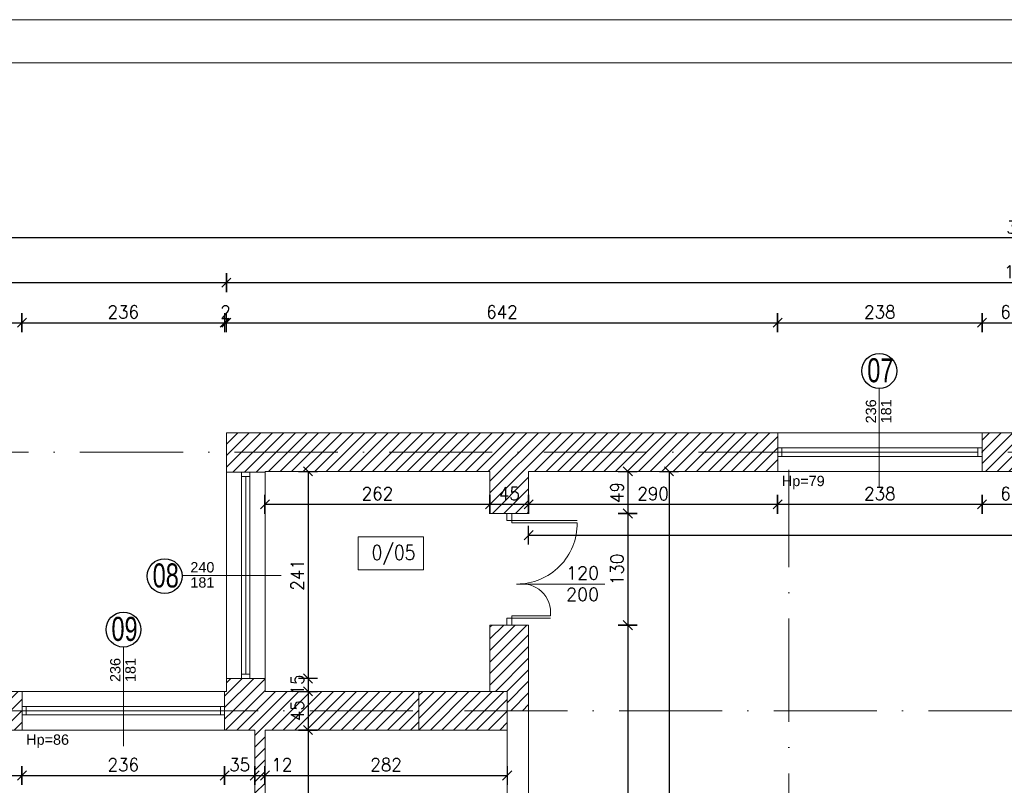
# Model space of a CAD drawing. Header units: millimetres. Extents: x -37273 to 136949, y -1495242345 to -598.
# Tile 27 of 44: x 68181 to 69327, y -16300 to -15409. Entities that reach past the tile are written whole.
import ezdxf

# ---------------------------------------------------------------- set-up
doc = ezdxf.new("R2010")
doc.units = ezdxf.units.MM
doc.linetypes.add('ACAD_ISO10W100', pattern=[18, 12, -3, 0, -3])
for name, color, linetype, lineweight in [('A-DRZ', 3, 'Continuous', 13), ('A-OKN', 3, 'Continuous', 13), ('DIM', 15, 'Continuous', 5), ('F-BIL-OP', 103, 'Continuous', 9), ('urządzenia', 252, 'Continuous', 0), ('wymiarowannie', 253, 'Continuous', 5), ('ściany', 190, 'Continuous', 25)]:
    doc.layers.add(name, color=color, linetype=linetype, lineweight=lineweight)
for name, color, linetype in [('OPISY', 4, 'Continuous'), ('wym', 1, 'Continuous'), ('ściana', 7, 'Continuous')]:
    doc.layers.add(name, color=color, linetype=linetype)
doc.styles.add('op2', font='arial.ttf')
doc.styles.add('SIMPLEX', font='simplex', dxfattribs={"width": 0.85})
doc.styles.get("Standard").update_dxf_attribs({"font": 'arial.ttf'})
doc.styles.add('WYM_50', font='simplex.shx', dxfattribs={"width": 0.95})
doc.dimstyles.new('50', dxfattribs={"dimtxt": 15, "dimasz": 0.15, "dimexe": 13, "dimexo": 30, "dimgap": 5, "dimtad": 1, "dimdec": 0, "dimrnd": 0.5, "dimzin": 1, "dimdsep": 46, "dimtxsty": 'WYM_50', "dimblk": 'A', "dimcen": 3, "dimdle": 5, "dimse1": 1, "dimse2": 1, "dimclrd": 256, "dimclre": 256, "dimclrt": 2, "dimaunit": 1, "dimadec": 0, "dimazin": 0, "dimtfac": 0.32, "dimtdec": 0, "dimtix": 1, "dimtmove": 1, "dimatfit": 3, "dimldrblk": 'A', "dimfxl": 1, "dimtvp": 0.08, "dimtolj": 1, "dimtzin": 1, "dimarcsym": 0})

# ---------------------------------------------------------------- blocks, each defined once
blk = doc.blocks.new('A')
at = {"color": 7, "linetype": 'Continuous'}
blk.add_line((-35.3, -35.3), (35.3, 35.3), dxfattribs=at)
at = {"color": 1, "linetype": 'Continuous'}
blk.add_line((0, 73.6), (0, -73.6), dxfattribs=at)
blk = doc.blocks.new('*D1510')
at = {"layer": 'Defpoints', "color": 0, "lineweight": 13, "ltscale": 3}
for p in [(68421.4, -15889.4), (67146.4, -15935.4), (68421.4, -15935.4)]:
    blk.add_point(p, dxfattribs=at)
at = {"layer": 'wym', "lineweight": -2}
blk.add_line((67146.4, -15889.5), (67146.4, -15935.2), dxfattribs=at)
at = {"layer": 'wym', "lineweight": -2, "ltscale": 3, "xscale": 0.15, "yscale": 0.15, "zscale": 0.15}
for p, rotation in [((67146.4, -15889.4), 90), ((67146.4, -15935.4), 270)]:
    blk.add_blockref('A', p, dxfattribs=dict(at, rotation=rotation))
at = {"layer": 'wym', "color": 2, "ltscale": 3, "insert": (67133.9, -15912.4), "char_height": 15, "attachment_point": 5, "rotation": 90, "style": 'WYM_50'}
blk.add_mtext('\\A1;46', dxfattribs=at)
blk = doc.blocks.new('*D1511')
at = {"layer": 'Defpoints', "color": 0, "lineweight": 13, "ltscale": 3}
for p in [(68421.4, -15935.4), (67146.4, -16175.4), (68421.4, -16175.4)]:
    blk.add_point(p, dxfattribs=at)
at = {"layer": 'wym', "lineweight": -2}
blk.add_line((67146.4, -15935.5), (67146.4, -16175.2), dxfattribs=at)
at = {"layer": 'wym', "lineweight": -2, "ltscale": 3, "xscale": 0.15, "yscale": 0.15, "zscale": 0.15}
for p, rotation in [((67146.4, -15935.4), 90), ((67146.4, -16175.4), 270)]:
    blk.add_blockref('A', p, dxfattribs=dict(at, rotation=rotation))
at = {"layer": 'wym', "color": 2, "ltscale": 3, "insert": (67133.9, -16055.4), "char_height": 15, "attachment_point": 5, "rotation": 90, "style": 'WYM_50'}
blk.add_mtext('\\A1;240', dxfattribs=at)
blk = doc.blocks.new('*D1512')
at = {"layer": 'Defpoints', "color": 0, "lineweight": 13, "ltscale": 3}
for p in [(68421.4, -16175.4), (67146.4, -16190.4), (68421.4, -16190.4)]:
    blk.add_point(p, dxfattribs=at)
at = {"layer": 'wym', "lineweight": -2}
for p, q in [((67146.4, -16175.2), (67146.4, -16175.1)), ((67146.4, -16175.4), (67146.4, -16190.4)), ((67146.4, -16190.5), (67146.4, -16190.7))]:
    blk.add_line(p, q, dxfattribs=at)
at = {"layer": 'wym', "lineweight": -2, "ltscale": 3, "xscale": 0.15, "yscale": 0.15, "zscale": 0.15}
for p, rotation in [((67146.4, -16175.4), 270), ((67146.4, -16190.4), 90)]:
    blk.add_blockref('A', p, dxfattribs=dict(at, rotation=rotation))
at = {"layer": 'wym', "color": 2, "ltscale": 3, "insert": (67133.9, -16182.9), "char_height": 15, "attachment_point": 5, "rotation": 90, "style": 'WYM_50'}
blk.add_mtext('\\A1;15', dxfattribs=at)
blk = doc.blocks.new('*D1528')
at = {"layer": 'Defpoints', "color": 0, "lineweight": 13, "ltscale": 3}
for p in [(68489.3, -15889.4), (67093.5, -16190.4), (68421.4, -16190.4)]:
    blk.add_point(p, dxfattribs=at)
at = {"layer": 'wym', "lineweight": -2}
blk.add_line((67093.5, -15889.5), (67093.5, -16190.2), dxfattribs=at)
at = {"layer": 'wym', "lineweight": -2, "ltscale": 3, "xscale": 0.15, "yscale": 0.15, "zscale": 0.15}
for p, rotation in [((67093.5, -15889.4), 90), ((67093.5, -16190.4), 270)]:
    blk.add_blockref('A', p, dxfattribs=dict(at, rotation=rotation))
at = {"layer": 'wym', "color": 2, "ltscale": 3, "insert": (67081, -16039.9), "char_height": 15, "attachment_point": 5, "rotation": 90, "style": 'WYM_50'}
blk.add_mtext('\\A1;301', dxfattribs=at)
blk = doc.blocks.new('*D1532')
at = {"layer": 'Defpoints', "color": 0, "lineweight": 13, "ltscale": 3}
for p in [(68466.4, -15966.9), (68728.4, -15966.9), (68728.4, -15972.7)]:
    blk.add_point(p, dxfattribs=at)
at = {"layer": 'wym', "lineweight": -2}
blk.add_line((68466.6, -15972.7), (68728.3, -15972.7), dxfattribs=at)
at = {"layer": 'wym', "lineweight": -2, "ltscale": 3, "xscale": 0.15, "yscale": 0.15, "zscale": 0.15, "rotation": 180}
blk.add_blockref('A', (68466.4, -15972.7), dxfattribs=at)
at = {"layer": 'wym', "lineweight": -2, "ltscale": 3, "xscale": 0.15, "yscale": 0.15, "zscale": 0.15}
blk.add_blockref('A', (68728.4, -15972.7), dxfattribs=at)
at = {"layer": 'wym', "color": 2, "ltscale": 3, "insert": (68597.4, -15960.2), "char_height": 15, "attachment_point": 5, "style": 'WYM_50'}
blk.add_mtext('\\A1;262', dxfattribs=at)
blk = doc.blocks.new('*D1533')
at = {"layer": 'Defpoints', "color": 0, "lineweight": 13, "ltscale": 3}
for p in [(68728.4, -15949.5), (68773.4, -15949.5), (68773.4, -15972.7)]:
    blk.add_point(p, dxfattribs=at)
at = {"layer": 'wym', "lineweight": -2}
blk.add_line((68728.6, -15972.7), (68773.3, -15972.7), dxfattribs=at)
at = {"layer": 'wym', "lineweight": -2, "ltscale": 3, "xscale": 0.15, "yscale": 0.15, "zscale": 0.15, "rotation": 180}
blk.add_blockref('A', (68728.4, -15972.7), dxfattribs=at)
at = {"layer": 'wym', "lineweight": -2, "ltscale": 3, "xscale": 0.15, "yscale": 0.15, "zscale": 0.15}
blk.add_blockref('A', (68773.4, -15972.7), dxfattribs=at)
at = {"layer": 'wym', "color": 2, "ltscale": 3, "insert": (68750.9, -15960.2), "char_height": 15, "attachment_point": 5, "style": 'WYM_50'}
blk.add_mtext('\\A1;45', dxfattribs=at)
blk = doc.blocks.new('*D1534')
at = {"layer": 'Defpoints', "color": 0, "lineweight": 13, "ltscale": 3}
for p in [(69063.4, -15934.4), (68773.4, -15952.8), (69063.4, -15972.7)]:
    blk.add_point(p, dxfattribs=at)
at = {"layer": 'wym', "lineweight": -2}
blk.add_line((68773.6, -15972.7), (69063.3, -15972.7), dxfattribs=at)
at = {"layer": 'wym', "lineweight": -2, "ltscale": 3, "xscale": 0.15, "yscale": 0.15, "zscale": 0.15, "rotation": 180}
blk.add_blockref('A', (68773.4, -15972.7), dxfattribs=at)
at = {"layer": 'wym', "lineweight": -2, "ltscale": 3, "xscale": 0.15, "yscale": 0.15, "zscale": 0.15}
blk.add_blockref('A', (69063.4, -15972.7), dxfattribs=at)
at = {"layer": 'wym', "color": 2, "ltscale": 3, "insert": (68918.4, -15960.2), "char_height": 15, "attachment_point": 5, "style": 'WYM_50'}
blk.add_mtext('\\A1;290', dxfattribs=at)
blk = doc.blocks.new('*D1535')
at = {"layer": 'Defpoints', "color": 0, "lineweight": 13, "ltscale": 3}
for p in [(69063.4, -15923.8), (69301.4, -15923.8), (69301.4, -15972.7)]:
    blk.add_point(p, dxfattribs=at)
at = {"layer": 'wym', "lineweight": -2}
blk.add_line((69063.6, -15972.7), (69301.3, -15972.7), dxfattribs=at)
at = {"layer": 'wym', "lineweight": -2, "ltscale": 3, "xscale": 0.15, "yscale": 0.15, "zscale": 0.15, "rotation": 180}
blk.add_blockref('A', (69063.4, -15972.7), dxfattribs=at)
at = {"layer": 'wym', "lineweight": -2, "ltscale": 3, "xscale": 0.15, "yscale": 0.15, "zscale": 0.15}
blk.add_blockref('A', (69301.4, -15972.7), dxfattribs=at)
at = {"layer": 'wym', "color": 2, "ltscale": 3, "insert": (69182.4, -15960.2), "char_height": 15, "attachment_point": 5, "style": 'WYM_50'}
blk.add_mtext('\\A1;238', dxfattribs=at)
blk = doc.blocks.new('*D1536')
at = {"layer": 'Defpoints', "color": 0, "lineweight": 13, "ltscale": 3}
for p in [(69301.4, -15923.8), (69368.4, -15923.8), (69368.4, -15972.7)]:
    blk.add_point(p, dxfattribs=at)
at = {"layer": 'wym', "lineweight": -2}
blk.add_line((69301.6, -15972.7), (69368.3, -15972.7), dxfattribs=at)
at = {"layer": 'wym', "lineweight": -2, "ltscale": 3, "xscale": 0.15, "yscale": 0.15, "zscale": 0.15, "rotation": 180}
blk.add_blockref('A', (69301.4, -15972.7), dxfattribs=at)
at = {"layer": 'wym', "lineweight": -2, "ltscale": 3, "xscale": 0.15, "yscale": 0.15, "zscale": 0.15}
blk.add_blockref('A', (69368.4, -15972.7), dxfattribs=at)
at = {"layer": 'wym', "color": 2, "ltscale": 3, "insert": (69334.9, -15960.2), "char_height": 15, "attachment_point": 5, "style": 'WYM_50'}
blk.add_mtext('\\A1;67', dxfattribs=at)
blk = doc.blocks.new('*D1541')
at = {"layer": 'Defpoints', "color": 0, "lineweight": 13, "ltscale": 3}
for p in [(68773.4, -15981.4), (70236.4, -15983.7), (70236.4, -16008.6)]:
    blk.add_point(p, dxfattribs=at)
at = {"layer": 'wym', "lineweight": -2}
blk.add_line((68773.6, -16008.6), (70236.3, -16008.6), dxfattribs=at)
at = {"layer": 'wym', "lineweight": -2, "ltscale": 3, "xscale": 0.15, "yscale": 0.15, "zscale": 0.15, "rotation": 180}
blk.add_blockref('A', (68773.4, -16008.6), dxfattribs=at)
at = {"layer": 'wym', "lineweight": -2, "ltscale": 3, "xscale": 0.15, "yscale": 0.15, "zscale": 0.15}
blk.add_blockref('A', (70236.4, -16008.6), dxfattribs=at)
at = {"layer": 'wym', "color": 2, "ltscale": 3, "insert": (69504.9, -15996.1), "char_height": 15, "attachment_point": 5, "style": 'WYM_50'}
blk.add_mtext('\\A1;1463', dxfattribs=at)
blk = doc.blocks.new('*D1542')
at = {"layer": 'Defpoints', "color": 0, "lineweight": 13, "ltscale": 3}
for p in [(68860.9, -15934.4), (68768.6, -15983.4), (68888.9, -15983.4)]:
    blk.add_point(p, dxfattribs=at)
at = {"layer": 'wym', "lineweight": -2}
blk.add_line((68888.9, -15934.5), (68888.9, -15983.2), dxfattribs=at)
at = {"layer": 'wym', "lineweight": -2, "ltscale": 3, "xscale": 0.15, "yscale": 0.15, "zscale": 0.15}
for p, rotation in [((68888.9, -15934.4), 90), ((68888.9, -15983.4), 270)]:
    blk.add_blockref('A', p, dxfattribs=dict(at, rotation=rotation))
at = {"layer": 'wym', "color": 2, "ltscale": 3, "insert": (68876.4, -15958.9), "char_height": 15, "attachment_point": 5, "rotation": 90, "style": 'WYM_50'}
blk.add_mtext('\\A1;49', dxfattribs=at)
blk = doc.blocks.new('*D1543')
at = {"layer": 'Defpoints', "color": 0, "lineweight": 13, "ltscale": 3}
for p in [(68740.8, -15983.4), (68740.8, -16113.4), (68888.9, -16113.4)]:
    blk.add_point(p, dxfattribs=at)
at = {"layer": 'wym', "lineweight": -2}
blk.add_line((68888.9, -15983.5), (68888.9, -16113.2), dxfattribs=at)
at = {"layer": 'wym', "lineweight": -2, "ltscale": 3, "xscale": 0.15, "yscale": 0.15, "zscale": 0.15}
for p, rotation in [((68888.9, -15983.4), 90), ((68888.9, -16113.4), 270)]:
    blk.add_blockref('A', p, dxfattribs=dict(at, rotation=rotation))
at = {"layer": 'wym', "color": 2, "ltscale": 3, "insert": (68876.4, -16048.4), "char_height": 15, "attachment_point": 5, "rotation": 90, "style": 'WYM_50'}
blk.add_mtext('\\A1;130', dxfattribs=at)
blk = doc.blocks.new('*D1544')
at = {"layer": 'Defpoints', "color": 0, "lineweight": 13, "ltscale": 3}
for p in [(68763.4, -16113.4), (68763.4, -16679.4), (68888.9, -16679.4)]:
    blk.add_point(p, dxfattribs=at)
at = {"layer": 'wym', "lineweight": -2}
blk.add_line((68888.9, -16113.5), (68888.9, -16679.2), dxfattribs=at)
at = {"layer": 'wym', "lineweight": -2, "ltscale": 3, "xscale": 0.15, "yscale": 0.15, "zscale": 0.15}
for p, rotation in [((68888.9, -16113.4), 90), ((68888.9, -16679.4), 270)]:
    blk.add_blockref('A', p, dxfattribs=dict(at, rotation=rotation))
at = {"layer": 'wym', "color": 2, "ltscale": 3, "insert": (68876.4, -16396.4), "char_height": 15, "attachment_point": 5, "rotation": 90, "style": 'WYM_50'}
blk.add_mtext('\\A1;566', dxfattribs=at)
blk = doc.blocks.new('*D1547')
at = {"layer": 'Defpoints', "color": 0, "lineweight": 13, "ltscale": 3}
for p in [(68954.6, -15934.4), (68936.9, -16834.4), (68954.6, -16834.4)]:
    blk.add_point(p, dxfattribs=at)
at = {"layer": 'wym', "lineweight": -2}
blk.add_line((68936.9, -15934.5), (68936.9, -16834.2), dxfattribs=at)
at = {"layer": 'wym', "lineweight": -2, "ltscale": 3, "xscale": 0.15, "yscale": 0.15, "zscale": 0.15}
for p, rotation in [((68936.9, -15934.4), 90), ((68936.9, -16834.4), 270)]:
    blk.add_blockref('A', p, dxfattribs=dict(at, rotation=rotation))
at = {"layer": 'wym', "color": 2, "ltscale": 3, "insert": (68924.4, -16384.4), "char_height": 15, "attachment_point": 5, "rotation": 90, "style": 'WYM_50'}
blk.add_mtext('\\A1;900', dxfattribs=at)
blk = doc.blocks.new('*D1611')
at = {"layer": 'Defpoints', "color": 0, "lineweight": 13, "ltscale": 3}
for p in [(68509.7, -15934.4), (68466.4, -16175.4), (68516.5, -16175.4)]:
    blk.add_point(p, dxfattribs=at)
at = {"layer": 'wym', "lineweight": -2}
blk.add_line((68516.5, -15934.5), (68516.5, -16175.2), dxfattribs=at)
at = {"layer": 'wym', "lineweight": -2, "ltscale": 3, "xscale": 0.15, "yscale": 0.15, "zscale": 0.15}
for p, rotation in [((68516.5, -15934.4), 90), ((68516.5, -16175.4), 270)]:
    blk.add_blockref('A', p, dxfattribs=dict(at, rotation=rotation))
at = {"layer": 'wym', "color": 2, "ltscale": 3, "insert": (68504, -16054.9), "char_height": 15, "attachment_point": 5, "rotation": 90, "style": 'WYM_50'}
blk.add_mtext('\\A1;241', dxfattribs=at)
blk = doc.blocks.new('*D1612')
at = {"layer": 'Defpoints', "color": 0, "lineweight": 13, "ltscale": 3}
for p in [(68487.3, -16175.4), (68487.3, -16190.4), (68516.5, -16190.4)]:
    blk.add_point(p, dxfattribs=at)
at = {"layer": 'wym', "lineweight": -2}
for p, q in [((68516.5, -16175.2), (68516.5, -16175.1)), ((68516.5, -16175.4), (68516.5, -16190.4)), ((68516.5, -16190.5), (68516.5, -16190.7))]:
    blk.add_line(p, q, dxfattribs=at)
at = {"layer": 'wym', "lineweight": -2, "ltscale": 3, "xscale": 0.15, "yscale": 0.15, "zscale": 0.15}
for p, rotation in [((68516.5, -16175.4), 270), ((68516.5, -16190.4), 90)]:
    blk.add_blockref('A', p, dxfattribs=dict(at, rotation=rotation))
at = {"layer": 'wym', "color": 2, "ltscale": 3, "insert": (68504, -16182.9), "char_height": 15, "attachment_point": 5, "rotation": 90, "style": 'WYM_50'}
blk.add_mtext('\\A1;15', dxfattribs=at)
blk = doc.blocks.new('*D1613')
at = {"layer": 'Defpoints', "color": 0, "lineweight": 13, "ltscale": 3}
for p in [(68536.6, -16190.4), (68516.5, -16235.4), (68536.6, -16235.4)]:
    blk.add_point(p, dxfattribs=at)
at = {"layer": 'wym', "lineweight": -2}
blk.add_line((68516.5, -16190.5), (68516.5, -16235.2), dxfattribs=at)
at = {"layer": 'wym', "lineweight": -2, "ltscale": 3, "xscale": 0.15, "yscale": 0.15, "zscale": 0.15}
for p, rotation in [((68516.5, -16190.4), 90), ((68516.5, -16235.4), 270)]:
    blk.add_blockref('A', p, dxfattribs=dict(at, rotation=rotation))
at = {"layer": 'wym', "color": 2, "ltscale": 3, "insert": (68504, -16212.9), "char_height": 15, "attachment_point": 5, "rotation": 90, "style": 'WYM_50'}
blk.add_mtext('\\A1;45', dxfattribs=at)
blk = doc.blocks.new('*D1614')
at = {"layer": 'Defpoints', "color": 0, "lineweight": 13, "ltscale": 3}
for p in [(68536.6, -16235.4), (68516.5, -16518.4), (68536.6, -16518.4)]:
    blk.add_point(p, dxfattribs=at)
at = {"layer": 'wym', "lineweight": -2}
blk.add_line((68516.5, -16235.5), (68516.5, -16518.2), dxfattribs=at)
at = {"layer": 'wym', "lineweight": -2, "ltscale": 3, "xscale": 0.15, "yscale": 0.15, "zscale": 0.15}
for p, rotation in [((68516.5, -16235.4), 90), ((68516.5, -16518.4), 270)]:
    blk.add_blockref('A', p, dxfattribs=dict(at, rotation=rotation))
at = {"layer": 'wym', "color": 2, "ltscale": 3, "insert": (68504, -16376.9), "char_height": 15, "attachment_point": 5, "rotation": 90, "style": 'WYM_50'}
blk.add_mtext('\\A1;283', dxfattribs=at)
blk = doc.blocks.new('*D1619')
at = {"layer": 'Defpoints', "color": 0, "lineweight": 13, "ltscale": 3}
for p in [(68183.4, -16222.6), (68120.4, -16256.2), (68183.4, -16288.3)]:
    blk.add_point(p, dxfattribs=at)
at = {"layer": 'wym', "lineweight": -2}
blk.add_line((68120.6, -16288.3), (68183.3, -16288.3), dxfattribs=at)
at = {"layer": 'wym', "lineweight": -2, "ltscale": 3, "xscale": 0.15, "yscale": 0.15, "zscale": 0.15, "rotation": 180}
blk.add_blockref('A', (68120.4, -16288.3), dxfattribs=at)
at = {"layer": 'wym', "lineweight": -2, "ltscale": 3, "xscale": 0.15, "yscale": 0.15, "zscale": 0.15}
blk.add_blockref('A', (68183.4, -16288.3), dxfattribs=at)
at = {"layer": 'wym', "color": 2, "ltscale": 3, "insert": (68151.9, -16275.8), "char_height": 15, "attachment_point": 5, "style": 'WYM_50'}
blk.add_mtext('\\A1;63', dxfattribs=at)
blk = doc.blocks.new('*D1620')
at = {"layer": 'Defpoints', "color": 0, "lineweight": 13, "ltscale": 3}
for p in [(68419.4, -16235.4), (68183.4, -16271.1), (68419.4, -16288.3)]:
    blk.add_point(p, dxfattribs=at)
at = {"layer": 'wym', "lineweight": -2}
blk.add_line((68183.6, -16288.3), (68419.3, -16288.3), dxfattribs=at)
at = {"layer": 'wym', "lineweight": -2, "ltscale": 3, "xscale": 0.15, "yscale": 0.15, "zscale": 0.15, "rotation": 180}
blk.add_blockref('A', (68183.4, -16288.3), dxfattribs=at)
at = {"layer": 'wym', "lineweight": -2, "ltscale": 3, "xscale": 0.15, "yscale": 0.15, "zscale": 0.15}
blk.add_blockref('A', (68419.4, -16288.3), dxfattribs=at)
at = {"layer": 'wym', "color": 2, "ltscale": 3, "insert": (68301.4, -16275.8), "char_height": 15, "attachment_point": 5, "style": 'WYM_50'}
blk.add_mtext('\\A1;236', dxfattribs=at)
blk = doc.blocks.new('*D1621')
at = {"layer": 'Defpoints', "color": 0, "lineweight": 13, "ltscale": 3}
for p in [(68419.4, -16249.4), (68454.4, -16249.4), (68454.4, -16288.3)]:
    blk.add_point(p, dxfattribs=at)
at = {"layer": 'wym', "lineweight": -2}
blk.add_line((68419.6, -16288.3), (68454.3, -16288.3), dxfattribs=at)
at = {"layer": 'wym', "lineweight": -2, "ltscale": 3, "xscale": 0.15, "yscale": 0.15, "zscale": 0.15, "rotation": 180}
blk.add_blockref('A', (68419.4, -16288.3), dxfattribs=at)
at = {"layer": 'wym', "lineweight": -2, "ltscale": 3, "xscale": 0.15, "yscale": 0.15, "zscale": 0.15}
blk.add_blockref('A', (68454.4, -16288.3), dxfattribs=at)
at = {"layer": 'wym', "color": 2, "ltscale": 3, "insert": (68436.9, -16275.8), "char_height": 15, "attachment_point": 5, "style": 'WYM_50'}
blk.add_mtext('\\A1;35', dxfattribs=at)
blk = doc.blocks.new('*D1622')
at = {"layer": 'Defpoints', "color": 0, "lineweight": 13, "ltscale": 3}
for p in [(68454.4, -16254.4), (68466.4, -16254.4), (68466.4, -16288.3)]:
    blk.add_point(p, dxfattribs=at)
at = {"layer": 'wym', "lineweight": -2}
for p, q in [((68454.6, -16288.3), (68466.3, -16288.3)), ((68466.4, -16288.3), (68501.2, -16288.3))]:
    blk.add_line(p, q, dxfattribs=at)
at = {"layer": 'wym', "lineweight": -2, "ltscale": 3, "xscale": 0.15, "yscale": 0.15, "zscale": 0.15, "rotation": 180}
blk.add_blockref('A', (68454.4, -16288.3), dxfattribs=at)
at = {"layer": 'wym', "lineweight": -2, "ltscale": 3, "xscale": 0.15, "yscale": 0.15, "zscale": 0.15}
blk.add_blockref('A', (68466.4, -16288.3), dxfattribs=at)
at = {"layer": 'wym', "color": 2, "ltscale": 3, "insert": (68486, -16275.8), "char_height": 15, "attachment_point": 5, "style": 'WYM_50'}
blk.add_mtext('\\A1;12', dxfattribs=at)
blk = doc.blocks.new('*D1623')
at = {"layer": 'Defpoints', "color": 0, "lineweight": 13, "ltscale": 3}
for p in [(68466.4, -16254.4), (68748.4, -16254.4), (68748.4, -16288.3)]:
    blk.add_point(p, dxfattribs=at)
at = {"layer": 'wym', "lineweight": -2}
blk.add_line((68466.6, -16288.3), (68748.3, -16288.3), dxfattribs=at)
at = {"layer": 'wym', "lineweight": -2, "ltscale": 3, "xscale": 0.15, "yscale": 0.15, "zscale": 0.15, "rotation": 180}
blk.add_blockref('A', (68466.4, -16288.3), dxfattribs=at)
at = {"layer": 'wym', "lineweight": -2, "ltscale": 3, "xscale": 0.15, "yscale": 0.15, "zscale": 0.15}
blk.add_blockref('A', (68748.4, -16288.3), dxfattribs=at)
at = {"layer": 'wym', "color": 2, "ltscale": 3, "insert": (68607.4, -16275.8), "char_height": 15, "attachment_point": 5, "style": 'WYM_50'}
blk.add_mtext('\\A1;282', dxfattribs=at)
blk = doc.blocks.new('*D1630')
at = {"layer": 'Defpoints', "color": 0, "lineweight": 13, "ltscale": 3}
for p in [(68183.4, -15761.3), (68120.4, -16196.7), (68183.4, -16196.7)]:
    blk.add_point(p, dxfattribs=at)
at = {"layer": 'wym', "lineweight": -2}
blk.add_line((68120.6, -15761.3), (68183.3, -15761.3), dxfattribs=at)
at = {"layer": 'wym', "lineweight": -2, "ltscale": 3, "xscale": 0.15, "yscale": 0.15, "zscale": 0.15, "rotation": 180}
blk.add_blockref('A', (68120.4, -15761.3), dxfattribs=at)
at = {"layer": 'wym', "lineweight": -2, "ltscale": 3, "xscale": 0.15, "yscale": 0.15, "zscale": 0.15}
blk.add_blockref('A', (68183.4, -15761.3), dxfattribs=at)
at = {"layer": 'wym', "color": 2, "ltscale": 3, "insert": (68151.9, -15748.8), "char_height": 15, "attachment_point": 5, "style": 'WYM_50'}
blk.add_mtext('\\A1;63', dxfattribs=at)
blk = doc.blocks.new('*D1631')
at = {"layer": 'Defpoints', "color": 0, "lineweight": 13, "ltscale": 3}
for p in [(68419.4, -15761.3), (68183.4, -16134.5), (68419.4, -16200.4)]:
    blk.add_point(p, dxfattribs=at)
at = {"layer": 'wym', "lineweight": -2}
blk.add_line((68183.6, -15761.3), (68419.3, -15761.3), dxfattribs=at)
at = {"layer": 'wym', "lineweight": -2, "ltscale": 3, "xscale": 0.15, "yscale": 0.15, "zscale": 0.15, "rotation": 180}
blk.add_blockref('A', (68183.4, -15761.3), dxfattribs=at)
at = {"layer": 'wym', "lineweight": -2, "ltscale": 3, "xscale": 0.15, "yscale": 0.15, "zscale": 0.15}
blk.add_blockref('A', (68419.4, -15761.3), dxfattribs=at)
at = {"layer": 'wym', "color": 2, "ltscale": 3, "insert": (68301.4, -15748.8), "char_height": 15, "attachment_point": 5, "style": 'WYM_50'}
blk.add_mtext('\\A1;236', dxfattribs=at)
blk = doc.blocks.new('*D1632')
at = {"layer": 'Defpoints', "color": 0, "lineweight": 13, "ltscale": 3}
for p in [(68421.4, -15761.3), (68419.4, -15894.4), (68421.4, -15894.4)]:
    blk.add_point(p, dxfattribs=at)
at = {"layer": 'wym', "lineweight": -2}
for p, q in [((68419.3, -15761.3), (68419.1, -15761.3)), ((68419.4, -15761.3), (68421.4, -15761.3)), ((68421.6, -15761.3), (68421.7, -15761.3))]:
    blk.add_line(p, q, dxfattribs=at)
at = {"layer": 'wym', "lineweight": -2, "ltscale": 3, "xscale": 0.15, "yscale": 0.15, "zscale": 0.15}
blk.add_blockref('A', (68419.4, -15761.3), dxfattribs=at)
at = {"layer": 'wym', "lineweight": -2, "ltscale": 3, "xscale": 0.15, "yscale": 0.15, "zscale": 0.15, "rotation": 180}
blk.add_blockref('A', (68421.4, -15761.3), dxfattribs=at)
at = {"layer": 'wym', "color": 2, "ltscale": 3, "insert": (68420.4, -15748.8), "char_height": 15, "attachment_point": 5, "style": 'WYM_50'}
blk.add_mtext('\\A1;2', dxfattribs=at)
blk = doc.blocks.new('*D1633')
at = {"layer": 'Defpoints', "color": 0, "lineweight": 13, "ltscale": 3}
for p in [(69063.4, -15761.3), (68421.4, -15889.4), (69063.4, -15897.4)]:
    blk.add_point(p, dxfattribs=at)
at = {"layer": 'wym', "lineweight": -2}
blk.add_line((68421.6, -15761.3), (69063.3, -15761.3), dxfattribs=at)
at = {"layer": 'wym', "lineweight": -2, "ltscale": 3, "xscale": 0.15, "yscale": 0.15, "zscale": 0.15, "rotation": 180}
blk.add_blockref('A', (68421.4, -15761.3), dxfattribs=at)
at = {"layer": 'wym', "lineweight": -2, "ltscale": 3, "xscale": 0.15, "yscale": 0.15, "zscale": 0.15}
blk.add_blockref('A', (69063.4, -15761.3), dxfattribs=at)
at = {"layer": 'wym', "color": 2, "ltscale": 3, "insert": (68742.4, -15748.8), "char_height": 15, "attachment_point": 5, "style": 'WYM_50'}
blk.add_mtext('\\A1;642', dxfattribs=at)
blk = doc.blocks.new('*D1634')
at = {"layer": 'Defpoints', "color": 0, "lineweight": 13, "ltscale": 3}
for p in [(69301.4, -15761.3), (69063.4, -15901.9), (69301.4, -15901.9)]:
    blk.add_point(p, dxfattribs=at)
at = {"layer": 'wym', "lineweight": -2}
blk.add_line((69063.6, -15761.3), (69301.3, -15761.3), dxfattribs=at)
at = {"layer": 'wym', "lineweight": -2, "ltscale": 3, "xscale": 0.15, "yscale": 0.15, "zscale": 0.15, "rotation": 180}
blk.add_blockref('A', (69063.4, -15761.3), dxfattribs=at)
at = {"layer": 'wym', "lineweight": -2, "ltscale": 3, "xscale": 0.15, "yscale": 0.15, "zscale": 0.15}
blk.add_blockref('A', (69301.4, -15761.3), dxfattribs=at)
at = {"layer": 'wym', "color": 2, "ltscale": 3, "insert": (69182.4, -15748.8), "char_height": 15, "attachment_point": 5, "style": 'WYM_50'}
blk.add_mtext('\\A1;238', dxfattribs=at)
blk = doc.blocks.new('*D1635')
at = {"layer": 'Defpoints', "color": 0, "lineweight": 13, "ltscale": 3}
for p in [(69368.4, -15761.3), (69301.4, -15901.9), (69368.4, -15901.9)]:
    blk.add_point(p, dxfattribs=at)
at = {"layer": 'wym', "lineweight": -2}
blk.add_line((69301.6, -15761.3), (69368.3, -15761.3), dxfattribs=at)
at = {"layer": 'wym', "lineweight": -2, "ltscale": 3, "xscale": 0.15, "yscale": 0.15, "zscale": 0.15, "rotation": 180}
blk.add_blockref('A', (69301.4, -15761.3), dxfattribs=at)
at = {"layer": 'wym', "lineweight": -2, "ltscale": 3, "xscale": 0.15, "yscale": 0.15, "zscale": 0.15}
blk.add_blockref('A', (69368.4, -15761.3), dxfattribs=at)
at = {"layer": 'wym', "color": 2, "ltscale": 3, "insert": (69334.9, -15748.8), "char_height": 15, "attachment_point": 5, "style": 'WYM_50'}
blk.add_mtext('\\A1;67', dxfattribs=at)
blk = doc.blocks.new('*D1643')
at = {"layer": 'Defpoints', "color": 0, "lineweight": 13, "ltscale": 3}
for p in [(68421.4, -15714.6), (68421.4, -16182.9), (67604.4, -16190.4)]:
    blk.add_point(p, dxfattribs=at)
at = {"layer": 'ściana', "lineweight": -2, "ltscale": 3}
blk.add_line((67604.6, -15714.6), (68421.3, -15714.6), dxfattribs=at)
at = {"layer": 'ściana', "lineweight": -2, "ltscale": 3, "xscale": 0.15, "yscale": 0.15, "zscale": 0.15, "rotation": 180}
blk.add_blockref('A', (67604.4, -15714.6), dxfattribs=at)
at = {"layer": 'ściana', "lineweight": -2, "ltscale": 3, "xscale": 0.15, "yscale": 0.15, "zscale": 0.15}
blk.add_blockref('A', (68421.4, -15714.6), dxfattribs=at)
at = {"layer": 'ściana', "color": 2, "lineweight": 13, "ltscale": 3, "insert": (68012.9, -15702.1), "char_height": 15, "attachment_point": 5, "style": 'WYM_50'}
blk.add_mtext('\\A1;817', dxfattribs=at)
blk = doc.blocks.new('*D1644')
at = {"layer": 'Defpoints', "color": 0, "lineweight": 13, "ltscale": 3}
for p in [(70281.4, -15714.6), (68421.4, -15889.4), (70281.4, -15889.4)]:
    blk.add_point(p, dxfattribs=at)
at = {"layer": 'wym', "lineweight": -2}
blk.add_line((68421.6, -15714.6), (70281.3, -15714.6), dxfattribs=at)
at = {"layer": 'wym', "lineweight": -2, "ltscale": 3, "xscale": 0.15, "yscale": 0.15, "zscale": 0.15, "rotation": 180}
blk.add_blockref('A', (68421.4, -15714.6), dxfattribs=at)
at = {"layer": 'wym', "lineweight": -2, "ltscale": 3, "xscale": 0.15, "yscale": 0.15, "zscale": 0.15}
blk.add_blockref('A', (70281.4, -15714.6), dxfattribs=at)
at = {"layer": 'wym', "color": 2, "ltscale": 3, "insert": (69351.4, -15702.1), "char_height": 15, "attachment_point": 5, "style": 'WYM_50'}
blk.add_mtext('\\A1;1860', dxfattribs=at)
blk = doc.blocks.new('*D1646')
at = {"layer": 'Defpoints', "color": 0, "lineweight": 13, "ltscale": 3}
for p in [(67604.4, -15662.7), (67604.4, -15841.3), (71104.4, -15841.3)]:
    blk.add_point(p, dxfattribs=at)
at = {"layer": 'wym', "lineweight": -2}
blk.add_line((71104.3, -15662.7), (67604.6, -15662.7), dxfattribs=at)
at = {"layer": 'wym', "lineweight": -2, "ltscale": 3, "xscale": 0.15, "yscale": 0.15, "zscale": 0.15, "rotation": 180}
blk.add_blockref('A', (67604.4, -15662.7), dxfattribs=at)
at = {"layer": 'wym', "lineweight": -2, "ltscale": 3, "xscale": 0.15, "yscale": 0.15, "zscale": 0.15}
blk.add_blockref('A', (71104.4, -15662.7), dxfattribs=at)
at = {"layer": 'wym', "color": 2, "ltscale": 3, "insert": (69354.4, -15650.2), "char_height": 15, "attachment_point": 5, "style": 'WYM_50'}
blk.add_mtext('\\A1;3500', dxfattribs=at)

msp = doc.modelspace()

# ---------------------------------------------------------------- hatches: boundary and pattern name
at = {"layer": 'wymiarowannie', "lineweight": 13, "ltscale": 3}
h = msp.add_hatch(dxfattribs=at)
h.set_pattern_fill('ANSI31', color=5, scale=3)
h.set_pattern_definition([(45, (68421.444, -15983.378), (-6.73519, 6.73519), [])])
h.paths.add_polyline_path([(68421.44, -15911.88), (69063.44, -15911.88), (69063.44, -15934.38), (68773.44, -15934.38), (68773.44, -15983.38), (68728.44, -15983.38), (68728.44, -15934.38), (68466.44, -15934.38), (68466.44, -15935.38), (68421.44, -15935.38)])
h.paths.add_polyline_path([(68421.44, -15911.88), (68421.44, -15889.38), (69063.44, -15889.38), (69063.44, -15911.88)])
h.paths.add_polyline_path([(69606.44, -15911.88), (69606.44, -15889.38), (69673.44, -15889.38), (69673.44, -15911.88)])
h.paths.add_polyline_path([(69301.44, -15911.88), (69301.44, -15889.38), (69368.44, -15889.38), (69368.44, -15911.88)])
h.paths.add_polyline_path([(69606.44, -15934.38), (69606.44, -15911.88), (69673.44, -15911.88), (69673.44, -15934.38)])
h.paths.add_polyline_path([(69301.44, -15934.38), (69301.44, -15911.88), (69368.44, -15911.88), (69368.44, -15934.38)])
h.paths.add_polyline_path([(68766.23, -15971.46), (68735.66, -15971.46), (68735.66, -15948.96), (68766.23, -15948.96)], flags=24)
h = msp.add_hatch(dxfattribs=at)
h.set_pattern_fill('ANSI31', color=5, scale=3)
h.set_pattern_definition([(45, (68419.444, -16869.378), (-6.73519, 6.73519), [])])
h.paths.add_polyline_path([(68748.44, -16869.38), (68748.44, -16809.38), (68773.44, -16809.38), (68773.44, -16834.38), (69076.44, -16834.38), (69076.44, -16869.38)])
h.paths.add_polyline_path([(69076.44, -16869.38), (69534.44, -16869.38), (69534.44, -16834.38), (69076.44, -16834.38)])
h.paths.add_polyline_path([(68419.44, -16212.88), (68419.44, -16190.38), (68421.44, -16190.38), (68421.44, -16175.38), (68466.44, -16175.38), (68466.44, -16190.38), (68645.49, -16190.38), (68645.49, -16212.88)])
h.paths.add_polyline_path([(68728.44, -16190.38), (68728.44, -16113.38), (68773.44, -16113.38), (68773.44, -16212.88), (68748.44, -16212.88), (68748.44, -16190.38)])
h.paths.add_polyline_path([(68887.7, -16806.59), (68887.7, -16837.16), (68865.2, -16837.16), (68865.2, -16806.59)], flags=9)
h.paths.add_polyline_path([(68515.3, -16197.59), (68515.3, -16228.16), (68492.8, -16228.16), (68492.8, -16197.59)], flags=9)
h.paths.add_polyline_path([(68515.3, -16168.95), (68515.3, -16196.81), (68492.8, -16196.81), (68492.8, -16168.95)], flags=9)
h = msp.add_hatch(dxfattribs=at)
h.set_pattern_fill('ANSI31', color=5, scale=3)
h.set_pattern_definition([(45, (68120.444, -16235.378), (-6.7352, 6.7352), [])])
h.paths.add_polyline_path([(68120.44, -16235.38), (68120.44, -16212.88), (68183.44, -16212.88), (68183.44, -16235.38)])
h.paths.add_polyline_path([(68120.44, -16212.88), (68120.44, -16190.38), (68183.44, -16190.38), (68183.44, -16212.88)])
h = msp.add_hatch(dxfattribs=at)
h.set_pattern_fill('ANSI31', color=5, scale=3)
h.set_pattern_definition([(45, (68645.495, -16235.378), (-6.7352, 6.7352), [])])
h.paths.add_polyline_path([(68748.44, -16235.38), (68645.49, -16235.38), (68645.49, -16190.38), (68748.44, -16190.38)])
h = msp.add_hatch(dxfattribs=at)
h.set_pattern_fill('ANSI31', color=5, scale=3)
h.set_pattern_definition([(45, (68419.444, -16869.378), (-6.73519, 6.73519), [])])
h.paths.add_polyline_path([(68419.44, -16212.88), (68419.44, -16235.38), (68454.44, -16235.38), (68454.44, -16530.38), (68600.44, -16530.38), (68600.44, -16435.38), (68639.25, -16435.38), (68639.25, -16423.38), (68588.44, -16423.38), (68588.44, -16518.38), (68466.44, -16518.38), (68466.44, -16235.38), (68645.49, -16235.38), (68645.49, -16212.88)])

# ---------------------------------------------------------------- linework, layer by layer
at = {"layer": 'A-DRZ'}
for points in [[(68747.94, -15983.38), (68753.94, -15983.38), (68753.94, -15991.38), (68747.94, -15991.38)], [(68747.94, -15983.38), (68753.94, -15983.38), (68753.94, -15991.38), (68747.94, -15991.38)], [(68747.94, -16113.38), (68753.94, -16113.38), (68753.94, -16105.38), (68747.94, -16105.38)]]:
    msp.add_lwpolyline(points, close=True, dxfattribs=at)
for points in [[(68753.94, -15991.38), (68829.94, -15991.38)], [(68753.94, -15991.38), (68829.94, -15991.38)], [(68759.46, -16065.59), (68862.22, -16065.59)], [(68753.94, -16102.38), (68798.77, -16102.38)], [(68753.94, -16105.38), (68798.77, -16105.38)]]:
    msp.add_lwpolyline(points, dxfattribs=at)
at = {"layer": 'A-DRZ', "extrusion": (0, 0, -1)}
for points in [[(-68753.94, -15991.38), (-68753.94, -15994.38), (-68829.94, -15994.38)], [(-68753.94, -15991.38), (-68753.94, -15994.38), (-68829.94, -15994.38)], [(-68753.94, -16105.38), (-68753.94, -16102.38), (-68798.77, -16102.38)]]:
    msp.add_lwpolyline(points, dxfattribs=at)
at = {"layer": 'A-DRZ', "color": 1}
for centre, radius, start, end in [((68759.46, -15995.11), 70.49, 270, 0.59156), ((68759.46, -15995.11), 70.49, 270, 0.59156), ((68765.32, -16098.73), 33.65, 353.77602, 100.02193)]:
    msp.add_arc(centre, radius, start, end, dxfattribs=at)
at = {"layer": 'A-OKN'}
for p, q in [((69301.44, -15889.38), (69063.44, -15889.38)), ((69301.44, -15906.88), (69063.44, -15906.88)), ((69301.44, -15906.88), (69063.44, -15906.88)), ((69068.44, -15906.88), (69068.44, -15916.88)), ((69068.44, -15906.88), (69068.44, -15916.88)), ((69068.44, -15911.88), (69296.44, -15911.88)), ((69068.44, -15911.88), (69296.44, -15911.88)), ((69296.44, -15906.88), (69296.44, -15916.88)), ((69296.44, -15906.88), (69296.44, -15916.88)), ((69301.44, -15916.88), (69063.44, -15916.88)), ((69301.44, -15916.88), (69063.44, -15916.88)), ((68421.44, -15935.38), (68421.44, -16175.38)), ((68438.94, -15935.38), (68438.94, -16175.38)), ((68438.94, -15935.38), (68438.94, -16175.38)), ((68448.94, -15935.38), (68448.94, -16175.38)), ((68448.94, -15935.38), (68448.94, -16175.38)), ((68466.44, -15935.38), (68466.44, -16175.38)), ((69301.44, -15934.38), (69063.44, -15934.38)), ((68438.94, -15940.38), (68448.94, -15940.38)), ((68438.94, -15940.38), (68448.94, -15940.38)), ((68443.94, -16170.38), (68443.94, -15940.38)), ((68443.94, -16170.38), (68443.94, -15940.38)), ((68438.94, -16170.38), (68448.94, -16170.38)), ((68438.94, -16170.38), (68448.94, -16170.38)), ((68419.44, -16190.38), (68183.44, -16190.38)), ((68419.44, -16207.88), (68183.44, -16207.88)), ((68419.44, -16207.88), (68183.44, -16207.88)), ((68188.44, -16207.88), (68188.44, -16217.88)), ((68188.44, -16207.88), (68188.44, -16217.88)), ((68188.44, -16212.88), (68414.44, -16212.88)), ((68188.44, -16212.88), (68414.44, -16212.88)), ((68414.44, -16207.88), (68414.44, -16217.88)), ((68414.44, -16207.88), (68414.44, -16217.88)), ((68419.44, -16217.88), (68183.44, -16217.88)), ((68419.44, -16217.88), (68183.44, -16217.88)), ((68419.44, -16235.38), (68183.44, -16235.38))]:
    msp.add_line(p, q, dxfattribs=at)
at = {"layer": 'DIM', "ltscale": 0.1}
for points in [[(66475.46, -18328.69), (72401.79, -18328.69), (72399.28, -15408.69), (66472.96, -15408.69)], [(66525.46, -18278.69), (72351.79, -18278.69), (72349.28, -15458.69), (66522.96, -15458.69)]]:
    msp.add_lwpolyline(points, close=True, dxfattribs=at)
at = {"layer": 'F-BIL-OP', "color": 0}
msp.add_lwpolyline([(68575.06, -16010.51), (68651.01, -16010.51), (68651.01, -16048.9), (68575.06, -16048.9)], close=True, dxfattribs=at)
at = {"layer": 'wymiarowannie', "ltscale": 3}
for p, q in [((69181.48, -15837.8), (69181.48, -15953.12)), ((68369.87, -16055.38), (68485.18, -16055.38)), ((68301.48, -16138.8), (68301.48, -16254.12))]:
    msp.add_line(p, q, dxfattribs=at)
at = {"layer": 'wymiarowannie', "color": 251, "linetype": 'ACAD_ISO10W100', "lineweight": 13, "ltscale": 10}
for p, q in [((69811.75, -15911.88), (66993.56, -15911.88)), ((69076.44, -18026.75), (69076.44, -15932.56)), ((70259.44, -16212.88), (66993.56, -16212.88))]:
    msp.add_line(p, q, dxfattribs=at)
at = {"layer": 'wymiarowannie', "color": 1, "lineweight": 13, "ltscale": 3}
for p, q in [((68466.44, -15934.38), (68466.44, -15935.38)), ((68763.44, -16113.38), (68738.44, -16113.38))]:
    msp.add_line(p, q, dxfattribs=at)
at = {"layer": 'wymiarowannie', "color": 200, "lineweight": 13, "ltscale": 3}
msp.add_lwpolyline([(68748.44, -16235.38), (68645.49, -16235.38), (68645.49, -16190.38), (68748.44, -16190.38)], close=True, dxfattribs=at)
at = {"layer": 'ściana', "lineweight": 13, "ltscale": 3}
for p, q in [((68421.44, -15889.38), (69063.44, -15889.38)), ((68421.44, -15889.38), (68421.44, -15935.38)), ((69063.44, -15934.38), (69063.44, -15889.38)), ((69301.44, -15934.38), (69301.44, -15889.38)), ((69301.44, -15889.38), (69368.44, -15889.38)), ((68466.44, -15935.38), (68421.44, -15935.38)), ((68466.44, -15934.38), (68728.44, -15934.38)), ((68728.44, -15934.38), (68728.44, -15983.38)), ((68773.44, -15934.38), (68773.44, -15983.38)), ((68773.44, -15934.38), (69063.44, -15934.38)), ((69301.44, -15934.38), (69368.44, -15934.38)), ((68773.44, -15983.38), (68728.44, -15983.38)), ((68728.44, -16113.38), (68773.44, -16113.38)), ((68728.44, -16113.38), (68728.44, -16190.38)), ((68773.44, -16113.38), (68773.44, -16679.38)), ((68466.44, -16175.38), (68421.44, -16175.38)), ((68421.44, -16175.38), (68421.44, -16190.38)), ((68466.44, -16175.38), (68466.44, -16190.38)), ((68120.44, -16190.38), (68183.44, -16190.38)), ((68183.44, -16235.38), (68183.44, -16190.38)), ((68419.44, -16235.38), (68419.44, -16190.38)), ((68419.44, -16190.38), (68421.44, -16190.38)), ((68466.44, -16190.38), (68728.44, -16190.38)), ((68120.44, -16235.38), (68183.44, -16235.38)), ((68419.44, -16235.38), (68454.44, -16235.38)), ((68454.44, -16235.38), (68454.44, -16530.38)), ((68466.44, -16235.38), (68466.44, -16518.38)), ((68466.44, -16235.38), (68748.44, -16235.38)), ((68748.44, -16235.38), (68748.44, -16423.38))]:
    msp.add_line(p, q, dxfattribs=at)
at = {"layer": 'ściany', "color": 5, "ltscale": 100}
for centre in [(69181.77, -15817.49), (68349.57, -16056.29), (68301.59, -16118.48)]:
    msp.add_circle(centre, 20.32, dxfattribs=at)

# ---------------------------------------------------------------- texts
at = {"layer": 'A-DRZ', "insert": (68836.27, -16065.08), "char_height": 15, "attachment_point": 5}
msp.add_mtext('{\\Fsimplex|c238;120\\P\\Fsimplex|c0;2\\Fsimplex|c238;00}', dxfattribs=at)
at = {"layer": 'F-BIL-OP', "color": 0, "style": 'SIMPLEX', "width": 0.85}
msp.add_text('0/05', height=17, dxfattribs=at).set_placement((68590.65, -16037.37))
at = {"layer": 'OPISY', "color": 4, "ltscale": 3, "style": 'op2', "width": 0.7}
for s, p in [('07', (69167.8, -15830.67)), ('08', (68335.6, -16069.48)), ('09', (68287.62, -16131.67))]:
    msp.add_text(s, height=28, dxfattribs=at).set_placement(p)
at = {"layer": 'urządzenia', "char_height": 12, "attachment_point": 5}
for s, insert in [('Hp=79', (69093.26, -15947.34)), ('Hp=86', (68213.26, -16248.34))]:
    msp.add_mtext(s, dxfattribs=dict(at, insert=insert))
at = {"layer": 'wymiarowannie', "color": 1, "lineweight": 13, "ltscale": 3, "char_height": 12, "attachment_point": 5, "rotation": 90}
for insert in [(69172.18, -15864.51), (68292.18, -16165.51)]:
    msp.add_mtext('236', dxfattribs=dict(at, insert=insert))
at = {"layer": 'wymiarowannie', "color": 1, "lineweight": 13, "ltscale": 3, "char_height": 12, "width": 30.7607, "attachment_point": 5, "rotation": 90}
for insert in [(69189.84, -15864.51), (68309.84, -16165.51)]:
    msp.add_mtext('181', dxfattribs=dict(at, insert=insert))
at = {"layer": 'wymiarowannie', "color": 1, "lineweight": 13, "ltscale": 3, "insert": (68393.5, -16046.07), "char_height": 12, "attachment_point": 5}
msp.add_mtext('240', dxfattribs=at)
at = {"layer": 'wymiarowannie', "color": 1, "lineweight": 13, "ltscale": 3, "insert": (68393.5, -16063.73), "char_height": 12, "width": 30.7607, "attachment_point": 5}
msp.add_mtext('181', dxfattribs=at)

# ---------------------------------------------------------------- dimensions: what is measured, and where the dimension line sits
at = {"layer": 'wym'}
for base, p1, p2, picture, middle in [((67604.44, -15662.74), (71104.44, -15841.32), (67604.44, -15841.32), '*D1646', (69354.44, -15650.24)), ((70281.44, -15714.56), (68421.44, -15889.38), (70281.44, -15889.38), '*D1644', (69351.44, -15702.06)), ((68183.44, -15761.28), (68120.44, -16196.71), (68183.44, -16196.71), '*D1630', (68151.94, -15748.78)), ((68419.44, -15761.28), (68183.44, -16134.51), (68419.44, -16200.45), '*D1631', (68301.44, -15748.78)), ((68421.44, -15761.28), (68419.44, -15894.42), (68421.44, -15894.42), '*D1632', (68420.44, -15748.78)), ((69063.44, -15761.28), (68421.44, -15889.38), (69063.44, -15897.43), '*D1633', (68742.44, -15748.78)), ((69301.44, -15761.28), (69063.44, -15901.87), (69301.44, -15901.87), '*D1634', (69182.44, -15748.78)), ((69368.44, -15761.28), (69301.44, -15901.87), (69368.44, -15901.87), '*D1635', (69334.94, -15748.78)), ((69301.44, -15972.71), (69063.44, -15923.77), (69301.44, -15923.77), '*D1535', (69182.44, -15960.21)), ((69368.44, -15972.71), (69301.44, -15923.77), (69368.44, -15923.77), '*D1536', (69334.94, -15960.21)), ((69063.44, -15972.71), (68773.44, -15952.84), (69063.44, -15934.38), '*D1534', (68918.44, -15960.21)), ((68773.44, -15972.71), (68728.44, -15949.47), (68773.44, -15949.47), '*D1533', (68750.94, -15960.21)), ((68728.44, -15972.71), (68466.44, -15966.92), (68728.44, -15966.92), '*D1532', (68597.44, -15960.21)), ((70236.44, -16008.6), (68773.44, -15981.44), (70236.44, -15983.75), '*D1541', (69504.94, -15996.1)), ((68183.44, -16288.34), (68120.44, -16256.19), (68183.44, -16222.55), '*D1619', (68151.94, -16275.84)), ((68419.44, -16288.34), (68183.44, -16271.1), (68419.44, -16235.38), '*D1620', (68301.44, -16275.84)), ((68454.44, -16288.34), (68419.44, -16249.39), (68454.44, -16249.39), '*D1621', (68436.94, -16275.84)), ((68748.44, -16288.34), (68466.44, -16254.44), (68748.44, -16254.44), '*D1623', (68607.44, -16275.84))]:
    dim = msp.add_linear_dim(base=base, p1=p1, p2=p2, dimstyle='50', override={"dimblk": 'A', "dimfxl": 0, "dimarcsym": 1}, dxfattribs=at)
    dim.commit()
    dim.dimension.update_dxf_attribs({"geometry": picture, "text_midpoint": middle})
for base, p1, p2, picture, middle in [((67093.45, -16190.38), (68489.34, -15889.38), (68421.44, -16190.38), '*D1528', (67080.95, -16039.88)), ((67146.42, -15935.38), (68421.44, -15889.38), (68421.44, -15935.38), '*D1510', (67133.92, -15912.38)), ((67146.42, -16175.38), (68421.44, -15935.38), (68421.44, -16175.38), '*D1511', (67133.92, -16055.38)), ((68516.55, -16175.38), (68509.68, -15934.38), (68466.44, -16175.38), '*D1611', (68504.05, -16054.88)), ((68888.95, -15983.38), (68860.93, -15934.38), (68768.61, -15983.38), '*D1542', (68876.45, -15958.88)), ((68936.87, -16834.38), (68954.63, -15934.38), (68954.63, -16834.38), '*D1547', (68924.37, -16384.38)), ((68888.95, -16113.38), (68740.77, -15983.38), (68740.77, -16113.38), '*D1543', (68876.45, -16048.38)), ((68888.95, -16679.38), (68763.44, -16113.38), (68763.44, -16679.38), '*D1544', (68876.45, -16396.38)), ((67146.42, -16190.38), (68421.44, -16175.38), (68421.44, -16190.38), '*D1512', (67133.92, -16182.88)), ((68516.55, -16190.38), (68487.3, -16175.38), (68487.3, -16190.38), '*D1612', (68504.05, -16182.88)), ((68516.55, -16235.38), (68536.59, -16190.38), (68536.59, -16235.38), '*D1613', (68504.05, -16212.88)), ((68516.55, -16518.38), (68536.59, -16235.38), (68536.59, -16518.38), '*D1614', (68504.05, -16376.88))]:
    dim = msp.add_linear_dim(base=base, p1=p1, p2=p2, angle=90, dimstyle='50', override={"dimblk": 'A', "dimfxl": 0, "dimarcsym": 1}, dxfattribs=at)
    dim.commit()
    dim.dimension.update_dxf_attribs({"geometry": picture, "text_midpoint": middle})
dim = msp.add_linear_dim(base=(68466.44, -16288.34), p1=(68454.44, -16254.44), p2=(68466.44, -16254.44), dimstyle='50', override={"dimblk": 'A', "dimfxl": 0, "dimarcsym": 1}, dxfattribs=at)
dim.commit()
dim.dimension.update_dxf_attribs({"geometry": '*D1622', "text_midpoint": (68485.99, -16288.34), "dimtype": 160})
at = {"layer": 'ściana', "lineweight": 13, "ltscale": 3}
dim = msp.add_linear_dim(base=(68421.44, -15714.56), p1=(67604.44, -16190.38), p2=(68421.44, -16182.88), dimstyle='50', override={"dimblk": 'A', "dimfxl": 0, "dimarcsym": 1}, dxfattribs=at)
dim.commit()
dim.dimension.update_dxf_attribs({"geometry": '*D1643', "text_midpoint": (68012.94, -15702.06)})

doc.saveas('drawing.dxf')
